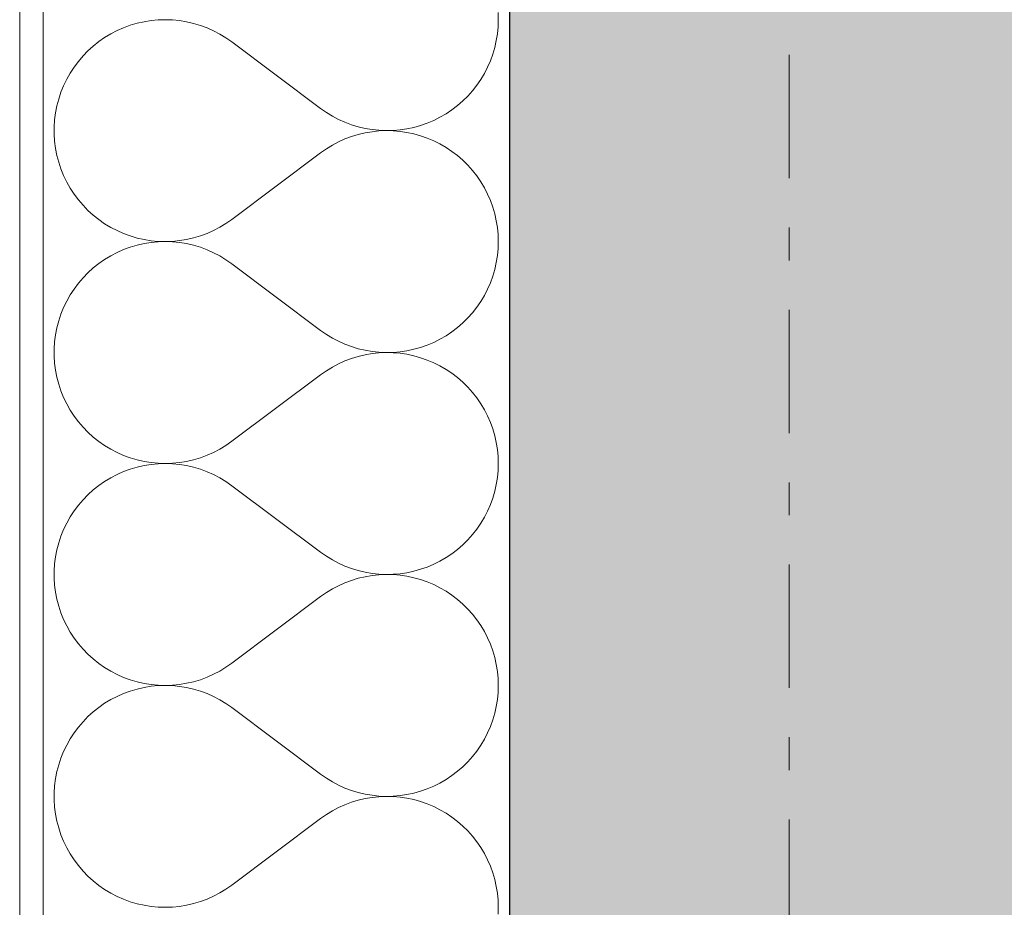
# Model space of a CAD drawing. Extents: x 100 to 2982, y 37 to 2050.
# Tile 39 of 130: x 620 to 662, y 1536 to 1574. Entities that reach past the tile are written whole.
import ezdxf
from ezdxf.xclip import XClip

# ---------------------------------------------------------------- set-up
doc = ezdxf.new("R2010")
doc.units = 0
doc.header["$MEASUREMENT"] = 0
doc.header["$XCLIPFRAME"] = 0
doc.linetypes.add('Przerywana podwójnie', pattern=[54.680554, 26.458333, -10.583333, 7.055556, -10.583333])
for name, color, linetype in [('410-K Osie', 7, 'Continuous'), ('420-K Ściany', 7, 'Continuous'), ('820-G Rysunki Obrazki', 7, 'Continuous')]:
    doc.layers.add(name, color=color, linetype=linetype)

# ---------------------------------------------------------------- blocks, each defined once
blk = doc.blocks.new('*X20')
at = {"layer": '420-K Ściany', "color": 174, "linetype": 'Continuous', "lineweight": 5, "ltscale": 0.2}
for p, q in [((640.326, 1574.427), (640.316, 1574.728)), ((624.839, 1574.273), (624.546, 1574.186)), ((625.137, 1574.34), (624.839, 1574.273)), ((625.438, 1574.389), (625.137, 1574.34)), ((625.743, 1574.418), (625.438, 1574.389)), ((626.048, 1574.427), (625.743, 1574.418)), ((626.353, 1574.417), (626.048, 1574.427)), ((626.658, 1574.387), (626.353, 1574.417)), ((626.959, 1574.337), (626.658, 1574.387)), ((627.257, 1574.269), (626.959, 1574.337)), ((627.55, 1574.181), (627.257, 1574.269)), ((640.316, 1574.126), (640.326, 1574.427)), ((623.708, 1573.817), (623.446, 1573.659)), ((623.979, 1573.958), (623.708, 1573.817)), ((624.259, 1574.081), (623.979, 1573.958)), ((624.546, 1574.186), (624.259, 1574.081)), ((627.836, 1574.075), (627.55, 1574.181)), ((628.115, 1573.951), (627.836, 1574.075)), ((628.386, 1573.809), (628.115, 1573.951)), ((628.647, 1573.65), (628.386, 1573.809)), ((640.24, 1573.529), (640.288, 1573.826)), ((640.288, 1573.826), (640.316, 1574.126)), ((623.196, 1573.484), (622.957, 1573.294)), ((623.446, 1573.659), (623.196, 1573.484)), ((628.897, 1573.474), (628.647, 1573.65)), ((628.897, 1573.474), (632.707, 1570.617)), ((640.174, 1573.235), (640.24, 1573.529)), ((622.73, 1573.089), (622.517, 1572.869)), ((622.957, 1573.294), (622.73, 1573.089)), ((639.987, 1572.662), (640.089, 1572.946)), ((640.089, 1572.946), (640.174, 1573.235)), ((622.319, 1572.637), (622.136, 1572.392)), ((622.517, 1572.869), (622.319, 1572.637)), ((639.866, 1572.386), (639.987, 1572.662)), ((621.969, 1572.136), (621.819, 1571.87)), ((622.136, 1572.392), (621.969, 1572.136)), ((639.574, 1571.86), (639.729, 1572.118)), ((639.729, 1572.118), (639.866, 1572.386)), ((621.819, 1571.87), (621.687, 1571.594)), ((639.404, 1571.611), (639.574, 1571.86)), ((621.572, 1571.311), (621.475, 1571.021)), ((621.687, 1571.594), (621.572, 1571.311)), ((639.018, 1571.149), (639.218, 1571.374)), ((639.218, 1571.374), (639.404, 1571.611)), ((621.475, 1571.021), (621.398, 1570.726)), ((638.577, 1570.739), (638.804, 1570.937)), ((638.804, 1570.937), (639.018, 1571.149)), ((621.339, 1570.426), (621.3, 1570.123)), ((621.398, 1570.726), (621.339, 1570.426)), ((632.707, 1570.617), (632.953, 1570.444)), ((632.953, 1570.444), (633.21, 1570.287)), ((638.087, 1570.389), (638.338, 1570.556)), ((638.338, 1570.556), (638.577, 1570.739)), ((621.3, 1570.123), (621.281, 1569.818)), ((633.21, 1570.287), (633.477, 1570.147)), ((633.477, 1570.147), (633.752, 1570.023)), ((633.752, 1570.023), (634.034, 1569.918)), ((636.996, 1569.885), (637.28, 1569.985)), ((637.28, 1569.985), (637.558, 1570.102)), ((637.558, 1570.102), (637.827, 1570.237)), ((637.827, 1570.237), (638.087, 1570.389)), ((621.281, 1569.818), (621.281, 1569.512)), ((634.034, 1569.918), (634.322, 1569.83)), ((634.322, 1569.83), (634.615, 1569.761)), ((634.615, 1569.569), (634.322, 1569.5)), ((634.615, 1569.761), (634.912, 1569.71)), ((634.912, 1569.62), (634.615, 1569.569)), ((634.912, 1569.71), (635.211, 1569.678)), ((635.211, 1569.652), (634.912, 1569.62)), ((635.211, 1569.678), (635.512, 1569.665)), ((635.512, 1569.665), (635.211, 1569.652)), ((635.512, 1569.665), (635.813, 1569.672)), ((635.813, 1569.658), (635.512, 1569.665)), ((635.813, 1569.672), (636.114, 1569.697)), ((636.114, 1569.633), (635.813, 1569.658)), ((636.114, 1569.697), (636.411, 1569.741)), ((636.411, 1569.589), (636.114, 1569.633)), ((636.411, 1569.741), (636.706, 1569.804)), ((636.706, 1569.526), (636.411, 1569.589)), ((636.706, 1569.804), (636.996, 1569.885)), ((621.281, 1569.512), (621.3, 1569.207)), ((621.3, 1569.207), (621.339, 1568.904)), ((633.477, 1569.183), (633.21, 1569.043)), ((633.752, 1569.307), (633.477, 1569.183)), ((634.034, 1569.412), (633.752, 1569.307)), ((634.322, 1569.5), (634.034, 1569.412)), ((636.996, 1569.445), (636.706, 1569.526)), ((637.28, 1569.345), (636.996, 1569.445)), ((637.558, 1569.227), (637.28, 1569.345)), ((637.827, 1569.093), (637.558, 1569.227)), ((621.339, 1568.904), (621.398, 1568.604)), ((632.953, 1568.886), (632.707, 1568.713)), ((633.21, 1569.043), (632.953, 1568.886)), ((638.087, 1568.941), (637.827, 1569.093)), ((638.338, 1568.774), (638.087, 1568.941)), ((638.577, 1568.591), (638.338, 1568.774)), ((621.398, 1568.604), (621.475, 1568.309)), ((621.475, 1568.309), (621.572, 1568.019)), ((628.897, 1565.855), (632.707, 1568.713)), ((638.804, 1568.393), (638.577, 1568.591)), ((639.018, 1568.181), (638.804, 1568.393)), ((621.572, 1568.019), (621.687, 1567.735)), ((639.218, 1567.956), (639.018, 1568.181)), ((639.404, 1567.719), (639.218, 1567.956)), ((621.687, 1567.735), (621.819, 1567.46)), ((621.819, 1567.46), (621.969, 1567.194)), ((639.574, 1567.47), (639.404, 1567.719)), ((639.729, 1567.212), (639.574, 1567.47)), ((621.969, 1567.194), (622.136, 1566.938)), ((639.866, 1566.944), (639.729, 1567.212)), ((622.136, 1566.938), (622.319, 1566.693)), ((622.319, 1566.693), (622.517, 1566.461)), ((639.987, 1566.668), (639.866, 1566.944)), ((640.089, 1566.384), (639.987, 1566.668)), ((622.517, 1566.461), (622.73, 1566.241)), ((622.73, 1566.241), (622.957, 1566.036)), ((640.174, 1566.095), (640.089, 1566.384)), ((622.957, 1566.036), (623.196, 1565.846)), ((623.196, 1565.846), (623.446, 1565.671)), ((628.647, 1565.68), (628.897, 1565.855)), ((640.24, 1565.801), (640.174, 1566.095)), ((640.288, 1565.504), (640.24, 1565.801)), ((623.446, 1565.671), (623.708, 1565.513)), ((623.708, 1565.513), (623.979, 1565.372)), ((623.979, 1565.372), (624.259, 1565.249)), ((627.836, 1565.255), (628.115, 1565.379)), ((628.115, 1565.379), (628.386, 1565.521)), ((628.386, 1565.521), (628.647, 1565.68)), ((640.316, 1565.204), (640.288, 1565.504)), ((624.259, 1565.249), (624.546, 1565.144)), ((624.546, 1565.144), (624.839, 1565.057)), ((624.839, 1565.057), (625.137, 1564.99)), ((625.137, 1564.99), (625.438, 1564.941)), ((625.438, 1564.941), (625.743, 1564.912)), ((626.048, 1564.903), (626.353, 1564.913)), ((626.353, 1564.913), (626.658, 1564.943)), ((626.658, 1564.943), (626.959, 1564.993)), ((626.959, 1564.993), (627.257, 1565.061)), ((627.257, 1565.061), (627.55, 1565.149)), ((627.55, 1565.149), (627.836, 1565.255)), ((640.326, 1564.903), (640.316, 1565.204)), ((624.259, 1564.557), (623.979, 1564.434)), ((624.546, 1564.662), (624.259, 1564.557)), ((624.839, 1564.749), (624.546, 1564.662)), ((625.137, 1564.817), (624.839, 1564.749)), ((625.438, 1564.865), (625.137, 1564.817)), ((625.743, 1564.894), (625.438, 1564.865)), ((625.743, 1564.912), (626.048, 1564.903)), ((626.048, 1564.903), (625.743, 1564.894)), ((626.353, 1564.893), (626.048, 1564.903)), ((626.658, 1564.863), (626.353, 1564.893)), ((626.959, 1564.814), (626.658, 1564.863)), ((627.257, 1564.745), (626.959, 1564.814)), ((627.55, 1564.657), (627.257, 1564.745)), ((627.836, 1564.551), (627.55, 1564.657)), ((628.115, 1564.427), (627.836, 1564.551)), ((640.288, 1564.302), (640.316, 1564.602)), ((640.316, 1564.602), (640.326, 1564.903)), ((623.446, 1564.135), (623.196, 1563.96)), ((623.708, 1564.293), (623.446, 1564.135)), ((623.979, 1564.434), (623.708, 1564.293)), ((628.386, 1564.285), (628.115, 1564.427)), ((628.647, 1564.126), (628.386, 1564.285)), ((628.897, 1563.951), (628.647, 1564.126)), ((640.24, 1564.005), (640.288, 1564.302)), ((622.957, 1563.77), (622.73, 1563.565)), ((623.196, 1563.96), (622.957, 1563.77)), ((628.897, 1563.951), (632.707, 1561.094)), ((640.089, 1563.422), (640.174, 1563.711)), ((640.174, 1563.711), (640.24, 1564.005)), ((622.517, 1563.345), (622.319, 1563.113)), ((622.73, 1563.565), (622.517, 1563.345)), ((639.987, 1563.139), (640.089, 1563.422)), ((622.136, 1562.868), (621.969, 1562.612)), ((622.319, 1563.113), (622.136, 1562.868)), ((639.729, 1562.595), (639.866, 1562.862)), ((639.866, 1562.862), (639.987, 1563.139)), ((621.969, 1562.612), (621.819, 1562.346)), ((639.574, 1562.336), (639.729, 1562.595)), ((621.687, 1562.071), (621.572, 1561.787)), ((621.819, 1562.346), (621.687, 1562.071)), ((639.218, 1561.85), (639.404, 1562.087)), ((639.404, 1562.087), (639.574, 1562.336)), ((621.572, 1561.787), (621.475, 1561.497)), ((638.804, 1561.413), (639.018, 1561.625)), ((639.018, 1561.625), (639.218, 1561.85)), ((621.398, 1561.202), (621.339, 1560.902)), ((621.475, 1561.497), (621.398, 1561.202)), ((638.338, 1561.032), (638.577, 1561.216)), ((638.577, 1561.216), (638.804, 1561.413)), ((621.339, 1560.902), (621.3, 1560.599)), ((632.707, 1561.094), (632.953, 1560.921)), ((632.953, 1560.921), (633.21, 1560.763)), ((633.21, 1560.763), (633.477, 1560.623)), ((637.558, 1560.579), (637.827, 1560.713)), ((637.827, 1560.713), (638.087, 1560.865)), ((638.087, 1560.865), (638.338, 1561.032)), ((621.3, 1560.599), (621.281, 1560.294)), ((621.281, 1560.294), (621.281, 1559.988)), ((633.477, 1560.623), (633.752, 1560.5)), ((633.752, 1560.5), (634.034, 1560.394)), ((634.034, 1560.394), (634.322, 1560.306)), ((634.322, 1560.306), (634.615, 1560.237)), ((636.411, 1560.217), (636.706, 1560.28)), ((636.706, 1560.28), (636.996, 1560.362)), ((636.996, 1560.362), (637.28, 1560.461)), ((637.28, 1560.461), (637.558, 1560.579)), ((621.281, 1559.988), (621.3, 1559.683)), ((634.034, 1559.889), (633.752, 1559.783)), ((634.322, 1559.976), (634.034, 1559.889)), ((634.615, 1560.046), (634.322, 1559.976)), ((634.615, 1560.237), (634.912, 1560.186)), ((634.912, 1560.096), (634.615, 1560.046)), ((634.912, 1560.186), (635.211, 1560.154)), ((635.211, 1560.128), (634.912, 1560.096)), ((635.211, 1560.154), (635.512, 1560.141)), ((635.512, 1560.141), (635.211, 1560.128)), ((635.512, 1560.141), (635.813, 1560.148)), ((635.813, 1560.135), (635.512, 1560.141)), ((635.813, 1560.148), (636.114, 1560.173)), ((636.114, 1560.109), (635.813, 1560.135)), ((636.114, 1560.173), (636.411, 1560.217)), ((636.411, 1560.065), (636.114, 1560.109)), ((636.706, 1560.002), (636.411, 1560.065)), ((636.996, 1559.921), (636.706, 1560.002)), ((637.28, 1559.821), (636.996, 1559.921)), ((621.3, 1559.683), (621.339, 1559.38)), ((633.21, 1559.519), (632.953, 1559.362)), ((633.477, 1559.659), (633.21, 1559.519)), ((633.752, 1559.783), (633.477, 1559.659)), ((637.558, 1559.704), (637.28, 1559.821)), ((637.827, 1559.569), (637.558, 1559.704)), ((638.087, 1559.417), (637.827, 1559.569)), ((621.339, 1559.38), (621.398, 1559.08)), ((621.398, 1559.08), (621.475, 1558.785)), ((628.897, 1556.332), (632.707, 1559.189)), ((632.953, 1559.362), (632.707, 1559.189)), ((638.338, 1559.25), (638.087, 1559.417)), ((638.577, 1559.067), (638.338, 1559.25)), ((638.804, 1558.869), (638.577, 1559.067)), ((621.475, 1558.785), (621.572, 1558.495)), ((639.018, 1558.657), (638.804, 1558.869)), ((639.218, 1558.432), (639.018, 1558.657)), ((621.572, 1558.495), (621.687, 1558.212)), ((621.687, 1558.212), (621.819, 1557.936)), ((639.404, 1558.195), (639.218, 1558.432)), ((639.574, 1557.946), (639.404, 1558.195)), ((621.819, 1557.936), (621.969, 1557.67)), ((639.729, 1557.688), (639.574, 1557.946)), ((621.969, 1557.67), (622.136, 1557.414)), ((622.136, 1557.414), (622.319, 1557.169)), ((639.866, 1557.42), (639.729, 1557.688)), ((639.987, 1557.144), (639.866, 1557.42)), ((622.319, 1557.169), (622.517, 1556.937)), ((622.517, 1556.937), (622.73, 1556.718)), ((640.089, 1556.861), (639.987, 1557.144)), ((622.73, 1556.718), (622.957, 1556.512)), ((622.957, 1556.512), (623.196, 1556.322)), ((640.174, 1556.571), (640.089, 1556.861)), ((640.24, 1556.278), (640.174, 1556.571)), ((623.196, 1556.322), (623.446, 1556.148)), ((623.446, 1556.148), (623.708, 1555.989)), ((628.386, 1555.997), (628.647, 1556.156)), ((628.647, 1556.156), (628.897, 1556.332)), ((640.288, 1555.98), (640.24, 1556.278)), ((623.708, 1555.989), (623.979, 1555.848)), ((623.979, 1555.848), (624.259, 1555.725)), ((624.259, 1555.725), (624.546, 1555.62)), ((627.257, 1555.537), (627.55, 1555.625)), ((627.55, 1555.625), (627.836, 1555.731)), ((627.836, 1555.731), (628.115, 1555.855)), ((628.115, 1555.855), (628.386, 1555.997)), ((640.316, 1555.68), (640.288, 1555.98)), ((640.326, 1555.379), (640.316, 1555.68)), ((624.546, 1555.62), (624.839, 1555.533)), ((624.839, 1555.225), (624.546, 1555.139)), ((624.839, 1555.533), (625.137, 1555.466)), ((625.137, 1555.293), (624.839, 1555.225)), ((625.137, 1555.466), (625.438, 1555.417)), ((625.438, 1555.341), (625.137, 1555.293)), ((625.438, 1555.417), (625.743, 1555.389)), ((625.743, 1555.37), (625.438, 1555.341)), ((625.743, 1555.389), (626.048, 1555.379)), ((626.048, 1555.379), (625.743, 1555.37)), ((626.048, 1555.379), (626.353, 1555.39)), ((626.353, 1555.369), (626.048, 1555.379)), ((626.353, 1555.39), (626.658, 1555.419)), ((626.658, 1555.339), (626.353, 1555.369)), ((626.658, 1555.419), (626.959, 1555.469)), ((626.959, 1555.29), (626.658, 1555.339)), ((626.959, 1555.469), (627.257, 1555.537)), ((627.257, 1555.221), (626.959, 1555.29)), ((627.55, 1555.134), (627.257, 1555.221)), ((640.316, 1555.078), (640.326, 1555.379)), ((623.979, 1554.91), (623.708, 1554.769)), ((624.259, 1555.034), (623.979, 1554.91)), ((624.546, 1555.139), (624.259, 1555.034)), ((627.836, 1555.028), (627.55, 1555.134)), ((628.115, 1554.903), (627.836, 1555.028)), ((628.386, 1554.761), (628.115, 1554.903)), ((640.24, 1554.481), (640.288, 1554.778)), ((640.288, 1554.778), (640.316, 1555.078)), ((623.196, 1554.436), (622.957, 1554.246)), ((623.446, 1554.611), (623.196, 1554.436)), ((623.708, 1554.769), (623.446, 1554.611)), ((628.647, 1554.602), (628.386, 1554.761)), ((628.897, 1554.427), (628.647, 1554.602)), ((628.897, 1554.427), (632.707, 1551.57)), ((640.174, 1554.187), (640.24, 1554.481)), ((622.73, 1554.041), (622.517, 1553.822)), ((622.957, 1554.246), (622.73, 1554.041)), ((640.089, 1553.898), (640.174, 1554.187)), ((622.319, 1553.589), (622.136, 1553.344)), ((622.517, 1553.822), (622.319, 1553.589)), ((639.866, 1553.339), (639.987, 1553.615)), ((639.987, 1553.615), (640.089, 1553.898)), ((622.136, 1553.344), (621.969, 1553.088)), ((639.729, 1553.071), (639.866, 1553.339)), ((621.819, 1552.822), (621.687, 1552.547)), ((621.969, 1553.088), (621.819, 1552.822)), ((639.404, 1552.564), (639.574, 1552.812)), ((639.574, 1552.812), (639.729, 1553.071)), ((621.572, 1552.264), (621.475, 1551.974)), ((621.687, 1552.547), (621.572, 1552.264)), ((639.018, 1552.101), (639.218, 1552.326)), ((639.218, 1552.326), (639.404, 1552.564)), ((621.475, 1551.974), (621.398, 1551.678)), ((638.577, 1551.692), (638.804, 1551.89)), ((638.804, 1551.89), (639.018, 1552.101)), ((621.398, 1551.678), (621.339, 1551.378)), ((632.707, 1551.57), (632.953, 1551.397)), ((638.087, 1551.341), (638.338, 1551.509)), ((638.338, 1551.509), (638.577, 1551.692)), ((621.3, 1551.075), (621.281, 1550.77)), ((621.339, 1551.378), (621.3, 1551.075)), ((632.953, 1551.397), (633.21, 1551.24)), ((633.21, 1551.24), (633.477, 1551.099)), ((633.477, 1551.099), (633.752, 1550.976)), ((637.28, 1550.937), (637.558, 1551.055)), ((637.558, 1551.055), (637.827, 1551.19)), ((637.827, 1551.19), (638.087, 1551.341)), ((621.281, 1550.77), (621.281, 1550.465)), ((633.752, 1550.976), (634.034, 1550.87)), ((634.034, 1550.87), (634.322, 1550.782)), ((634.322, 1550.782), (634.615, 1550.713)), ((634.615, 1550.713), (634.912, 1550.662)), ((634.912, 1550.572), (634.615, 1550.522)), ((634.912, 1550.662), (635.211, 1550.63)), ((635.211, 1550.604), (634.912, 1550.572)), ((635.211, 1550.63), (635.512, 1550.618)), ((635.512, 1550.617), (635.211, 1550.604)), ((635.512, 1550.618), (635.813, 1550.624)), ((635.813, 1550.611), (635.512, 1550.617)), ((635.813, 1550.624), (636.114, 1550.649)), ((636.114, 1550.586), (635.813, 1550.611)), ((636.114, 1550.649), (636.411, 1550.693)), ((636.411, 1550.541), (636.114, 1550.586)), ((636.411, 1550.693), (636.706, 1550.756)), ((636.706, 1550.756), (636.996, 1550.838)), ((636.996, 1550.838), (637.28, 1550.937)), ((621.281, 1550.465), (621.3, 1550.16)), ((621.3, 1550.16), (621.339, 1549.857)), ((633.477, 1550.136), (633.21, 1549.995)), ((633.752, 1550.259), (633.477, 1550.136)), ((634.034, 1550.365), (633.752, 1550.259)), ((634.322, 1550.452), (634.034, 1550.365)), ((634.615, 1550.522), (634.322, 1550.452)), ((636.706, 1550.478), (636.411, 1550.541)), ((636.996, 1550.397), (636.706, 1550.478)), ((637.28, 1550.297), (636.996, 1550.397)), ((637.558, 1550.18), (637.28, 1550.297)), ((637.827, 1550.045), (637.558, 1550.18)), ((621.339, 1549.857), (621.398, 1549.557)), ((632.953, 1549.838), (632.707, 1549.665)), ((633.21, 1549.995), (632.953, 1549.838)), ((638.087, 1549.894), (637.827, 1550.045)), ((638.338, 1549.726), (638.087, 1549.894)), ((638.577, 1549.543), (638.338, 1549.726)), ((621.398, 1549.557), (621.475, 1549.261)), ((628.897, 1546.808), (632.707, 1549.665)), ((638.804, 1549.345), (638.577, 1549.543)), ((639.018, 1549.133), (638.804, 1549.345)), ((621.475, 1549.261), (621.572, 1548.971)), ((621.572, 1548.971), (621.687, 1548.688)), ((639.218, 1548.908), (639.018, 1549.133)), ((639.404, 1548.671), (639.218, 1548.908)), ((621.687, 1548.688), (621.819, 1548.413)), ((639.574, 1548.423), (639.404, 1548.671)), ((621.819, 1548.413), (621.969, 1548.146)), ((621.969, 1548.146), (622.136, 1547.89)), ((639.729, 1548.164), (639.574, 1548.423)), ((639.866, 1547.896), (639.729, 1548.164)), ((622.136, 1547.89), (622.319, 1547.646)), ((622.319, 1547.646), (622.517, 1547.413)), ((639.987, 1547.62), (639.866, 1547.896)), ((640.089, 1547.337), (639.987, 1547.62)), ((622.517, 1547.413), (622.73, 1547.194)), ((622.73, 1547.194), (622.957, 1546.989)), ((640.174, 1547.048), (640.089, 1547.337)), ((622.957, 1546.989), (623.196, 1546.798)), ((623.196, 1546.798), (623.446, 1546.624)), ((628.647, 1546.632), (628.897, 1546.808)), ((640.24, 1546.754), (640.174, 1547.048)), ((623.446, 1546.624), (623.708, 1546.466)), ((623.708, 1546.466), (623.979, 1546.325)), ((628.115, 1546.331), (628.386, 1546.473)), ((628.386, 1546.473), (628.647, 1546.632)), ((640.288, 1546.456), (640.24, 1546.754)), ((640.316, 1546.157), (640.288, 1546.456)), ((623.979, 1546.325), (624.259, 1546.201)), ((624.259, 1546.201), (624.546, 1546.096)), ((624.546, 1546.096), (624.839, 1546.01)), ((624.839, 1546.01), (625.137, 1545.942)), ((625.137, 1545.942), (625.438, 1545.894)), ((626.658, 1545.896), (626.959, 1545.945)), ((626.959, 1545.945), (627.257, 1546.014)), ((627.257, 1546.014), (627.55, 1546.101)), ((627.55, 1546.101), (627.836, 1546.207)), ((627.836, 1546.207), (628.115, 1546.331)), ((640.326, 1545.855), (640.316, 1546.157)), ((624.259, 1545.51), (623.979, 1545.386)), ((624.546, 1545.615), (624.259, 1545.51)), ((624.839, 1545.701), (624.546, 1545.615)), ((625.137, 1545.769), (624.839, 1545.701)), ((625.438, 1545.817), (625.137, 1545.769)), ((625.438, 1545.894), (625.743, 1545.865)), ((625.743, 1545.846), (625.438, 1545.817)), ((625.743, 1545.865), (626.048, 1545.855)), ((626.048, 1545.855), (625.743, 1545.846)), ((626.048, 1545.855), (626.353, 1545.866)), ((626.353, 1545.845), (626.048, 1545.855)), ((626.353, 1545.866), (626.658, 1545.896)), ((626.658, 1545.815), (626.353, 1545.845)), ((626.959, 1545.766), (626.658, 1545.815)), ((627.257, 1545.697), (626.959, 1545.766)), ((627.55, 1545.61), (627.257, 1545.697)), ((627.836, 1545.504), (627.55, 1545.61)), ((628.115, 1545.379), (627.836, 1545.504)), ((640.288, 1545.255), (640.316, 1545.554)), ((640.316, 1545.554), (640.326, 1545.855)), ((623.446, 1545.087), (623.196, 1544.913)), ((623.708, 1545.245), (623.446, 1545.087)), ((623.979, 1545.386), (623.708, 1545.245)), ((628.386, 1545.237), (628.115, 1545.379)), ((628.647, 1545.078), (628.386, 1545.237)), ((628.897, 1544.903), (628.647, 1545.078)), ((640.24, 1544.957), (640.288, 1545.255)), ((622.957, 1544.722), (622.73, 1544.517)), ((623.196, 1544.913), (622.957, 1544.722)), ((628.897, 1544.903), (632.707, 1542.046)), ((640.089, 1544.374), (640.174, 1544.663)), ((640.174, 1544.663), (640.24, 1544.957)), ((622.517, 1544.298), (622.319, 1544.065)), ((622.73, 1544.517), (622.517, 1544.298)), ((639.987, 1544.091), (640.089, 1544.374)), ((622.136, 1543.82), (621.969, 1543.564)), ((622.319, 1544.065), (622.136, 1543.82)), ((639.729, 1543.547), (639.866, 1543.815)), ((639.866, 1543.815), (639.987, 1544.091)), ((621.969, 1543.564), (621.819, 1543.298)), ((639.574, 1543.288), (639.729, 1543.547)), ((621.687, 1543.023), (621.572, 1542.74)), ((621.819, 1543.298), (621.687, 1543.023)), ((639.218, 1542.803), (639.404, 1543.04)), ((639.404, 1543.04), (639.574, 1543.288)), ((621.572, 1542.74), (621.475, 1542.45)), ((638.804, 1542.366), (639.018, 1542.578)), ((639.018, 1542.578), (639.218, 1542.803)), ((621.398, 1542.154), (621.339, 1541.854)), ((621.475, 1542.45), (621.398, 1542.154)), ((638.338, 1541.985), (638.577, 1542.168)), ((638.577, 1542.168), (638.804, 1542.366)), ((621.339, 1541.854), (621.3, 1541.551)), ((632.707, 1542.046), (632.953, 1541.873)), ((632.953, 1541.873), (633.21, 1541.716)), ((633.21, 1541.716), (633.477, 1541.575)), ((637.827, 1541.666), (638.087, 1541.817)), ((638.087, 1541.817), (638.338, 1541.985)), ((621.3, 1541.551), (621.281, 1541.246)), ((633.477, 1541.575), (633.752, 1541.452)), ((633.752, 1541.452), (634.034, 1541.346)), ((634.034, 1541.346), (634.322, 1541.258)), ((636.706, 1541.233), (636.996, 1541.314)), ((636.996, 1541.314), (637.28, 1541.414)), ((637.28, 1541.414), (637.558, 1541.531)), ((637.558, 1541.531), (637.827, 1541.666)), ((621.281, 1541.246), (621.281, 1540.941)), ((621.281, 1540.941), (621.3, 1540.636)), ((634.322, 1540.929), (634.034, 1540.841)), ((634.322, 1541.258), (634.615, 1541.189)), ((634.615, 1540.998), (634.322, 1540.929)), ((634.615, 1541.189), (634.912, 1541.138)), ((634.912, 1541.049), (634.615, 1540.998)), ((634.912, 1541.138), (635.211, 1541.107)), ((635.211, 1541.08), (634.912, 1541.049)), ((635.211, 1541.107), (635.512, 1541.094)), ((635.512, 1541.093), (635.211, 1541.08)), ((635.512, 1541.094), (635.813, 1541.1)), ((635.813, 1541.087), (635.512, 1541.093)), ((635.813, 1541.1), (636.114, 1541.125)), ((636.114, 1541.062), (635.813, 1541.087)), ((636.114, 1541.125), (636.411, 1541.17)), ((636.411, 1541.018), (636.114, 1541.062)), ((636.411, 1541.17), (636.706, 1541.233)), ((636.706, 1540.955), (636.411, 1541.018)), ((636.996, 1540.873), (636.706, 1540.955)), ((637.28, 1540.773), (636.996, 1540.873)), ((621.3, 1540.636), (621.339, 1540.333)), ((633.21, 1540.471), (632.953, 1540.314)), ((633.477, 1540.612), (633.21, 1540.471)), ((633.752, 1540.735), (633.477, 1540.612)), ((634.034, 1540.841), (633.752, 1540.735)), ((637.558, 1540.656), (637.28, 1540.773)), ((637.827, 1540.521), (637.558, 1540.656)), ((638.087, 1540.37), (637.827, 1540.521)), ((621.339, 1540.333), (621.398, 1540.033)), ((621.398, 1540.033), (621.475, 1539.737)), ((628.897, 1537.284), (632.707, 1540.141)), ((632.953, 1540.314), (632.707, 1540.141)), ((638.338, 1540.202), (638.087, 1540.37)), ((638.577, 1540.019), (638.338, 1540.202)), ((638.804, 1539.821), (638.577, 1540.019)), ((621.475, 1539.737), (621.572, 1539.447)), ((639.018, 1539.609), (638.804, 1539.821)), ((639.218, 1539.384), (639.018, 1539.609)), ((621.572, 1539.447), (621.687, 1539.164)), ((621.687, 1539.164), (621.819, 1538.889)), ((639.404, 1539.147), (639.218, 1539.384)), ((621.819, 1538.889), (621.969, 1538.623)), ((639.574, 1538.899), (639.404, 1539.147)), ((639.729, 1538.64), (639.574, 1538.899)), ((621.969, 1538.623), (622.136, 1538.367)), ((622.136, 1538.367), (622.319, 1538.122)), ((639.866, 1538.372), (639.729, 1538.64)), ((639.987, 1538.096), (639.866, 1538.372)), ((622.319, 1538.122), (622.517, 1537.889)), ((622.517, 1537.889), (622.73, 1537.67)), ((640.089, 1537.813), (639.987, 1538.096)), ((622.73, 1537.67), (622.957, 1537.465)), ((640.174, 1537.524), (640.089, 1537.813)), ((640.24, 1537.23), (640.174, 1537.524)), ((622.957, 1537.465), (623.196, 1537.274)), ((623.196, 1537.274), (623.446, 1537.1)), ((623.446, 1537.1), (623.708, 1536.942)), ((628.386, 1536.95), (628.647, 1537.109)), ((628.647, 1537.109), (628.897, 1537.284)), ((640.288, 1536.933), (640.24, 1537.23)), ((623.708, 1536.942), (623.979, 1536.801)), ((623.979, 1536.801), (624.259, 1536.677)), ((624.259, 1536.677), (624.546, 1536.572)), ((627.55, 1536.577), (627.836, 1536.683)), ((627.836, 1536.683), (628.115, 1536.808)), ((628.115, 1536.808), (628.386, 1536.95)), ((640.316, 1536.633), (640.288, 1536.933)), ((640.326, 1536.332), (640.316, 1536.633)), ((624.546, 1536.572), (624.839, 1536.486)), ((624.839, 1536.486), (625.137, 1536.418)), ((625.137, 1536.418), (625.438, 1536.37)), ((625.438, 1536.37), (625.743, 1536.341)), ((625.743, 1536.341), (626.048, 1536.332)), ((626.048, 1536.332), (626.353, 1536.342)), ((626.353, 1536.342), (626.658, 1536.372)), ((626.658, 1536.372), (626.959, 1536.421)), ((626.959, 1536.421), (627.257, 1536.49)), ((627.257, 1536.49), (627.55, 1536.577)), ((640.316, 1536.031), (640.326, 1536.332))]:
    blk.add_line(p, q, dxfattribs=at)
blk = doc.blocks.new('Rysunek_1_1', base_point=(-18316.349, -206.526))
at = {"layer": '420-K Ściany', "linetype": 'Continuous', "lineweight": 5}
h = blk.add_hatch(dxfattribs=at)
h.set_pattern_fill('Tynk_0001', color=176, style=0, pattern_type=2)
h.set_pattern_definition([(0, (-18316.349, -206.5255), (0, 8.660254), [0, -5]), (0, (-18313.849, -202.195), (0, 8.660254), [0, -5])])
h.paths.add_polyline_path([(619.802, 1821.509), (619.802, 1481.509), (620.802, 1481.509), (620.802, 1821.509)])
at = {"layer": '420-K Ściany', "linetype": 'Continuous', "lineweight": 13}
blk.add_hatch(color=62, dxfattribs=at).paths.add_polyline_path([(640.802, 1777.509), (640.802, 1481.509), (664.802, 1481.509), (664.802, 1777.509)])
at = {"layer": '410-K Osie', "color": 4, "linetype": 'Przerywana podwójnie', "lineweight": 13, "ltscale": 0.2}
blk.add_line((652.802, 1813.509), (652.802, 529.46), dxfattribs=at)
blk.add_line((652.802, 1813.509), (652.802, 529.46), dxfattribs=at)
at = {"layer": '420-K Ściany', "color": 67, "linetype": 'Continuous', "lineweight": 13, "ltscale": 0.2}
blk.add_line((620.802, 1801.509), (620.802, 1481.509), dxfattribs=at)
at = {"layer": '420-K Ściany', "color": 27, "linetype": 'Continuous', "lineweight": 25, "ltscale": 0.2}
blk.add_line((640.802, 1777.509), (640.802, 1481.509), dxfattribs=at)
at = {"layer": '420-K Ściany', "color": 47, "linetype": 'Continuous', "lineweight": 15, "ltscale": 0.2, "flags": 128}
blk.add_lwpolyline([(619.802, 1821.509), (619.802, 1481.509)], dxfattribs=at)
at = {"color": 65, "linetype": 'Continuous', "lineweight": 13, "ltscale": 0.2}
blk.add_blockref('*X20', (0, 0), dxfattribs=at)

msp = doc.modelspace()

# ---------------------------------------------------------------- block references
at = {"layer": '820-G Rysunki Obrazki', "color": 65, "linetype": 'Continuous', "lineweight": 13, "ltscale": 0.2}
ref = msp.add_blockref('Rysunek_1_1', (-18316.349, -206.526), dxfattribs=at)
XClip(ref).set_block_clipping_path([(244.527027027, 75.2081975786), (2570.9054054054, 2024.1891891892)])

doc.saveas('drawing.dxf')
